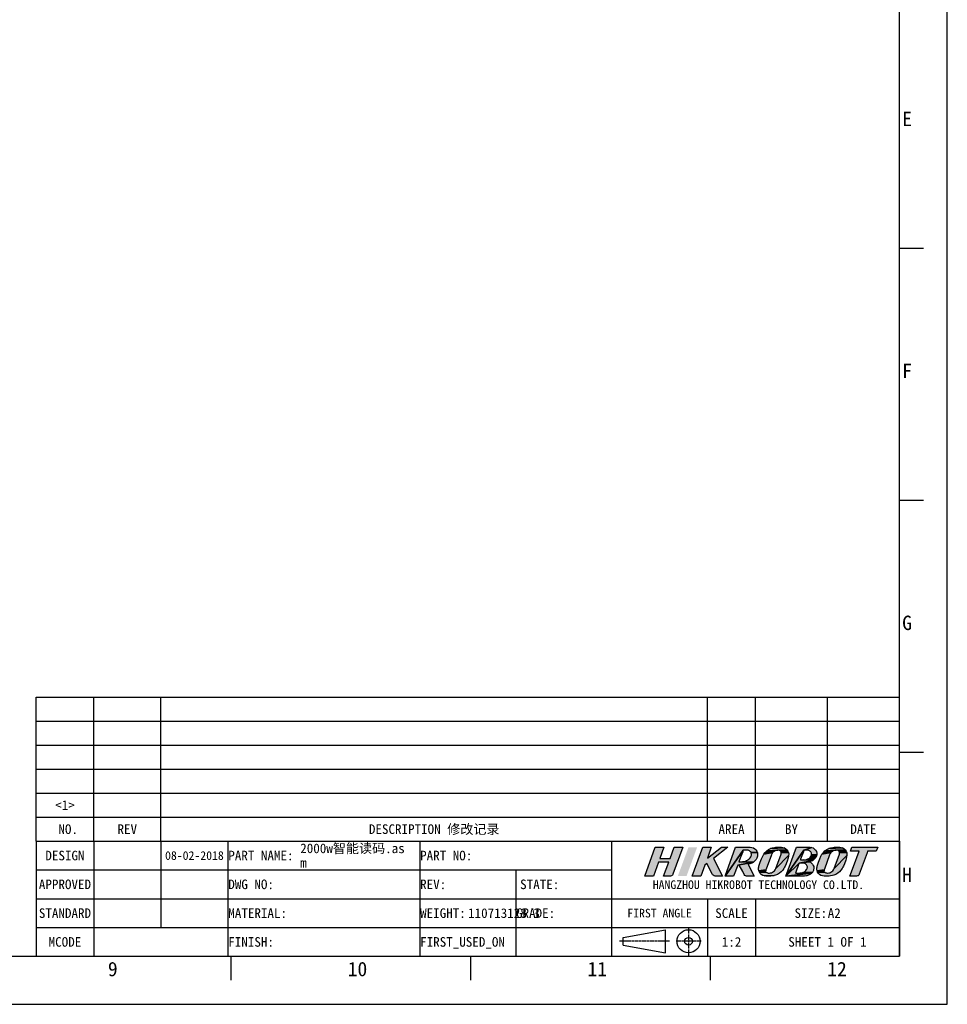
# Model space of a CAD drawing. Header units: millimetres. Extents: x 0 to 594, y 0 to 420.
# Tile 34 of 45: x 401 to 594, y 0 to 205. Entities that reach past the tile are written whole.
import ezdxf
from ezdxf.enums import TextEntityAlignment as Align

# ---------------------------------------------------------------- set-up
doc = ezdxf.new("R2010")
doc.units = ezdxf.units.MM
doc.header["$LTSCALE"] = 2
doc.linetypes.add('CENTER', pattern=[0.6, 0.375, -0.075, 0.075, -0.075])
doc.linetypes.add('PHANTOM', pattern=[0.8, 0.45, -0.05, 0.1, -0.05, 0.1, -0.05])
doc.layers.get('0').update_dxf_attribs({"linetype": 'CONTINUOUS'})
doc.layers.add('50_ALL_DETAILS', color=7, linetype='CONTINUOUS')
doc.layers.add('DEFAULT_1', color=7, linetype='CENTER')
doc.styles.get("Standard").update_dxf_attribs({"font": 'simfang.ttf'})
doc.styles.add('TEXTSTYLE_2', font='simfang.ttf')
doc.styles.add('TEXTSTYLE_4', font='simfang.ttf')
doc.styles.add('TEXTSTYLE_5', font='simfang.ttf')

# ---------------------------------------------------------------- blocks, each defined once
blk = doc.blocks.new('LOGO-R_BL0', base_point=(555.2, 29.72))
for color, points in [(1, [(534.06, 30.41), (536.21, 30.41), (537.06, 32.72), (538.86, 32.72), (536.78, 27.09), (536.78, 27.09), (536.78, 27.08), (536.67, 26.91), (536.63, 26.87), (536.46, 26.76), (536.25, 26.72), (534.85, 26.72), (535.9, 29.59), (533.76, 29.59), (532.7, 26.72), (530.9, 26.72), (533.11, 32.72), (534.91, 32.72)]), (1, [(547.14, 26.72), (545.59, 26.72), (545.39, 26.76), (545.36, 26.77), (545.19, 26.88), (545.07, 27.05), (543.88, 29.37), (543.43, 29.02), (542.58, 26.72), (540.78, 26.72), (542.99, 32.72), (544.79, 32.72), (543.96, 30.46), (546.9, 32.72), (548.24, 32.72), (545.24, 30.41)]), (8, [(551.44, 32.11), (547.65, 26.72), (549.86, 32.72), (550.11, 32.72), (550.3, 32.72), (551.98, 32.72), (552.76, 32.72), (552.92, 32.72), (553.25, 32.69), (553.56, 32.59), (553.56, 32.59), (553.84, 32.42), (554.08, 32.2), (554.27, 31.93), (554.39, 31.63), (553.08, 31.6), (553, 31.74), (552.9, 31.85), (552.78, 31.95), (552.74, 31.98), (552.6, 32.05), (552.45, 32.09), (552.3, 32.11), (552.03, 32.11), (551.95, 32.11)]), (8, [(551.02, 29.72), (551.21, 29.72), (551.24, 29.72), (553.6, 29.63), (550.3, 29.02), (549.45, 26.72), (547.65, 26.72), (551.44, 32.11), (551.38, 31.96), (551.33, 31.8), (550.95, 30.79), (550.74, 30.22), (550.63, 29.91), (550.56, 29.72), (550.83, 29.72)]), (8, [(554.39, 31.63), (554.44, 31.3), (554.42, 30.98), (554.4, 30.86), (554.28, 30.47), (554.2, 30.3), (554.11, 30.14), (553.89, 29.87), (553.6, 29.63), (551.24, 29.72), (551.46, 29.73), (551.7, 29.77), (551.93, 29.84), (552.15, 29.93), (552.36, 30.05), (552.39, 30.07), (552.58, 30.21), (552.74, 30.37), (552.89, 30.55), (553.01, 30.74), (553.1, 30.94), (553.14, 31.09), (553.16, 31.25), (553.15, 31.3), (553.13, 31.45), (553.08, 31.6), (554.39, 31.63)]), (8, [(557.42, 31.4), (557.31, 31.17), (556.21, 28.17), (556.17, 28.01), (554.68, 27.83), (554.63, 28.15), (554.64, 28.46), (554.69, 28.66), (554.72, 28.78), (554.96, 29.59), (555.25, 30.33), (555.51, 30.88), (555.72, 31.26), (557.58, 31.61)]), (8, [(559.93, 28.33), (559.67, 27.94), (559.35, 27.6), (558.99, 27.3), (558.59, 27.06), (558.16, 26.88), (557.92, 26.81), (555.83, 26.75), (555.52, 26.85), (555.5, 26.86), (555.22, 27.03), (554.99, 27.24), (554.81, 27.51), (556.39, 27.47), (556.54, 27.39), (556.63, 27.35), (556.79, 27.33), (556.89, 27.33), (557.16, 27.36), (557.34, 27.41), (557.58, 27.51), (557.79, 27.65), (557.98, 27.83), (558.13, 28.04), (558.25, 28.28), (560.91, 30.98), (560.86, 30.78), (560.73, 30.28), (560.66, 30.05), (560.38, 29.29), (560.17, 28.8), (560.05, 28.57)]), (8, [(557.76, 31.79), (557.58, 31.61), (555.72, 31.26), (556, 31.63), (557.97, 31.93)]), (8, [(558.21, 32.03), (557.97, 31.93), (556, 31.63), (556.34, 31.96), (558.66, 32.11), (558.47, 32.09)]), (8, [(560.06, 32.58), (560.33, 32.42), (560.57, 32.2), (558.66, 32.11), (556.34, 31.96), (556.72, 32.24), (557.12, 32.46), (560.03, 32.59)]), (8, [(559.41, 32.72), (559.73, 32.69), (560.03, 32.59), (557.12, 32.46), (557.56, 32.61), (557.58, 32.62), (558.01, 32.7), (558.24, 32.72), (558.35, 32.72), (558.47, 32.72)]), (8, [(560.88, 31.61), (560.93, 31.3), (560.91, 30.98), (558.25, 28.28), (559.35, 31.27), (559.38, 31.44), (559.38, 31.54), (560.87, 31.64)]), (8, [(558.76, 32.11), (558.66, 32.11), (560.57, 32.2), (560.75, 31.94), (560.87, 31.64), (559.38, 31.54), (559.35, 31.7), (559.27, 31.85), (559.16, 31.97), (559.01, 32.06), (558.92, 32.09)]), (8, [(564.34, 32.72), (565.42, 32.72), (565.72, 32.69), (564.11, 32.11), (560.32, 26.73), (562.53, 32.72), (563.97, 32.72), (564.16, 32.72)]), (8, [(563.69, 30.1), (563.78, 30.1), (564.06, 30.1), (565.93, 29.97), (563.11, 29.42), (560.32, 26.73), (564.11, 32.11), (563.99, 31.8), (563.41, 30.22), (563.36, 30.1), (563.5, 30.1)]), (8, [(564.11, 32.11), (565.72, 32.69), (566.02, 32.58), (566.09, 32.55), (566.34, 32.36), (566.54, 32.13), (566.69, 31.86), (566.7, 31.82), (566.78, 31.52), (566.78, 31.21), (565.68, 31.13), (565.69, 31.27), (565.69, 31.34), (565.66, 31.48), (565.61, 31.62), (565.54, 31.74), (565.45, 31.85), (565.34, 31.94), (565.22, 32.02), (565.12, 32.06), (564.98, 32.1), (564.84, 32.11), (564.57, 32.11), (564.47, 32.11), (564.29, 32.11)]), (8, [(566.78, 31.17), (566.7, 30.87), (566.57, 30.6), (565.25, 30.48), (565.39, 30.62), (565.51, 30.77), (565.58, 30.86), (565.64, 30.99), (565.68, 31.13), (566.78, 31.21)]), (8, [(569.57, 31.41), (569.46, 31.17), (568.36, 28.17), (568.32, 28.01), (566.83, 27.83), (566.78, 28.15), (566.79, 28.47), (566.84, 28.67), (566.87, 28.78), (567.11, 29.59), (567.39, 30.33), (567.66, 30.88), (567.87, 31.26), (569.73, 31.62)]), (8, [(572.08, 28.33), (571.82, 27.95), (571.5, 27.6), (571.14, 27.3), (570.74, 27.06), (570.31, 26.88), (570.07, 26.81), (569.63, 26.74), (569.38, 26.73), (568.29, 26.73), (567.98, 26.76), (567.67, 26.85), (567.64, 26.86), (567.37, 27.03), (567.14, 27.25), (566.96, 27.51), (568.54, 27.48), (568.69, 27.39), (568.78, 27.36), (568.94, 27.33), (569.04, 27.33), (569.31, 27.36), (569.49, 27.41), (569.73, 27.51), (569.94, 27.65), (570.13, 27.83), (570.28, 28.04), (570.4, 28.28), (573.06, 30.98), (573.01, 30.78), (572.88, 30.29), (572.81, 30.06), (572.53, 29.29), (572.32, 28.81), (572.2, 28.57)]), (8, [(569.91, 31.79), (569.73, 31.62), (567.87, 31.26), (568.15, 31.64), (570.12, 31.93)]), (8, [(570.36, 32.04), (570.12, 31.93), (568.15, 31.64), (568.48, 31.97), (570.81, 32.11), (570.62, 32.1)]), (8, [(572.21, 32.58), (572.48, 32.42), (572.72, 32.2), (570.81, 32.11), (568.48, 31.97), (568.86, 32.25), (569.27, 32.46), (572.18, 32.6)]), (8, [(571.56, 32.72), (571.88, 32.69), (572.18, 32.6), (569.27, 32.46), (569.71, 32.62), (569.72, 32.62), (570.16, 32.7), (570.39, 32.72), (570.5, 32.72), (570.62, 32.72)]), (8, [(573.03, 31.62), (573.08, 31.3), (573.06, 30.98), (570.4, 28.28), (571.5, 31.28), (571.53, 31.44), (571.53, 31.54), (573.02, 31.64)]), (8, [(570.91, 32.11), (570.81, 32.11), (572.72, 32.2), (572.9, 31.94), (573.02, 31.64), (571.53, 31.54), (571.5, 31.7), (571.42, 31.85), (571.31, 31.97), (571.23, 32.03), (571.07, 32.09)]), (8, [(574.09, 32.72), (575.89, 32.72), (579.49, 32.72), (579.19, 31.9), (577.39, 31.9), (577.27, 31.58), (575.62, 27.1), (575.62, 27.09), (575.52, 26.93), (575.38, 26.8), (575.28, 26.76), (575.09, 26.73), (575.09, 26.73), (573.68, 26.73), (574.43, 28.74), (575.59, 31.9), (573.79, 31.9)]), (8, [(552.47, 29.12), (553.71, 26.72), (552.15, 26.72), (551.96, 26.76), (551.95, 26.76), (551.78, 26.86), (551.66, 27.02), (551.65, 27.04), (551.33, 27.64), (550.62, 29.02), (550.59, 29.02), (550.3, 29.02), (553.6, 29.63), (553.26, 29.43), (552.83, 29.27), (552.45, 29.17)]), (8, [(562.92, 27.33), (563.19, 27.34), (563.22, 27.34), (565.68, 27.3), (560.32, 26.73), (563.11, 29.42), (563, 29.11), (562.42, 27.53), (562.34, 27.33), (562.64, 27.33)]), (8, [(565.24, 29.73), (565.17, 29.72), (565.17, 29.72), (563.11, 29.42), (565.93, 29.97), (565.61, 29.83)]), (8, [(563.11, 29.42), (565.17, 29.72), (565.45, 29.61), (565.69, 29.44), (565.9, 29.21), (566.05, 28.94), (566.14, 28.68), (566.17, 28.36), (566.13, 28.05), (566.08, 27.88), (565.94, 27.6), (565.89, 27.53), (563.9, 27.45), (564.07, 27.53), (564.23, 27.63), (564.38, 27.75), (564.38, 27.75), (564.52, 27.9), (564.65, 28.06), (564.71, 28.16), (564.77, 28.29), (564.81, 28.43), (564.82, 28.57), (564.82, 28.64), (564.79, 28.79), (564.74, 28.92), (564.67, 29.05), (564.58, 29.16), (564.46, 29.26), (564.34, 29.33), (564.26, 29.36), (564.12, 29.4), (563.97, 29.42), (563.7, 29.42), (563.42, 29.42)]), (8, [(566.51, 30.52), (566.43, 30.42), (566.18, 30.15), (565.93, 29.97), (564.06, 30.1), (564.1, 30.1), (564.34, 30.12), (564.44, 30.13), (564.64, 30.17), (564.76, 30.21), (564.93, 30.28), (565.1, 30.37), (565.25, 30.48), (565.25, 30.48), (566.57, 30.6)]), (8, [(556.18, 27.84), (556.21, 27.75), (554.81, 27.51), (554.68, 27.8), (554.68, 27.83), (556.17, 28.01)]), (8, [(557.68, 26.76), (557.23, 26.73), (556.14, 26.73), (555.83, 26.75), (557.92, 26.81)]), (8, [(563.96, 26.73), (563.81, 26.73), (560.32, 26.73), (565.68, 27.3), (565.65, 27.27), (565.36, 27.05), (565.05, 26.89), (564.69, 26.79), (564.61, 26.78), (564.21, 26.73), (564.05, 26.73)]), (8, [(565.86, 27.49), (565.68, 27.3), (563.22, 27.34), (563.48, 27.35), (563.58, 27.37), (563.77, 27.41), (563.9, 27.45), (565.89, 27.53)]), (8, [(568.32, 27.91), (568.36, 27.75), (566.96, 27.51), (566.83, 27.8), (566.83, 27.83), (568.32, 28.01)])]:
    blk.add_hatch(color=color).paths.add_polyline_path(points)
at = {"color": 1}
for points in [[(534.06, 30.41), (536.21, 30.41), (537.06, 32.72), (538.86, 32.72), (536.78, 27.09), (536.78, 27.09), (536.78, 27.08), (536.67, 26.91), (536.63, 26.87), (536.46, 26.76), (536.25, 26.72), (534.85, 26.72), (535.9, 29.59), (533.76, 29.59), (532.7, 26.72), (530.9, 26.72), (533.11, 32.72), (534.91, 32.72), (534.06, 30.41)], [(547.14, 26.72), (545.59, 26.72), (545.39, 26.76), (545.36, 26.77), (545.19, 26.88), (545.07, 27.05), (543.88, 29.37), (543.43, 29.02), (542.58, 26.72), (540.78, 26.72), (542.99, 32.72), (544.79, 32.72), (543.96, 30.46), (546.9, 32.72), (548.24, 32.72), (545.24, 30.41), (547.14, 26.72)]]:
    blk.add_lwpolyline(points, dxfattribs=at)
at = {"color": 8}
for points in [[(551.44, 32.11), (547.65, 26.72), (549.86, 32.72), (550.11, 32.72), (550.3, 32.72), (551.98, 32.72), (552.76, 32.72), (552.92, 32.72), (553.25, 32.69), (553.56, 32.59), (553.56, 32.59), (553.84, 32.42), (554.08, 32.2), (554.27, 31.93), (554.39, 31.63), (553.08, 31.6), (553, 31.74), (552.9, 31.85), (552.78, 31.95), (552.74, 31.98), (552.6, 32.05), (552.45, 32.09), (552.3, 32.11), (552.03, 32.11), (551.95, 32.11), (551.44, 32.11)], [(551.02, 29.72), (551.21, 29.72), (551.24, 29.72), (553.6, 29.63), (550.3, 29.02), (549.45, 26.72), (547.65, 26.72), (551.44, 32.11), (551.38, 31.96), (551.33, 31.8), (550.95, 30.79), (550.74, 30.22), (550.63, 29.91), (550.56, 29.72), (550.83, 29.72), (551.02, 29.72)], [(554.39, 31.63), (554.44, 31.3), (554.42, 30.98), (554.4, 30.86), (554.28, 30.47), (554.2, 30.3), (554.11, 30.14), (553.89, 29.87), (553.6, 29.63), (551.24, 29.72), (551.46, 29.73), (551.7, 29.77), (551.93, 29.84), (552.15, 29.93), (552.36, 30.05), (552.39, 30.07), (552.58, 30.21), (552.74, 30.37), (552.89, 30.55), (553.01, 30.74), (553.1, 30.94), (553.14, 31.09), (553.16, 31.25), (553.15, 31.3), (553.13, 31.45), (553.08, 31.6), (554.39, 31.63), (554.39, 31.63)], [(557.42, 31.4), (557.31, 31.17), (556.21, 28.17), (556.17, 28.01), (554.68, 27.83), (554.63, 28.15), (554.64, 28.46), (554.69, 28.66), (554.72, 28.78), (554.96, 29.59), (555.25, 30.33), (555.51, 30.88), (555.72, 31.26), (557.58, 31.61), (557.42, 31.4)], [(559.93, 28.33), (559.67, 27.94), (559.35, 27.6), (558.99, 27.3), (558.59, 27.06), (558.16, 26.88), (557.92, 26.81), (555.83, 26.75), (555.52, 26.85), (555.5, 26.86), (555.22, 27.03), (554.99, 27.24), (554.81, 27.51), (556.39, 27.47), (556.54, 27.39), (556.63, 27.35), (556.79, 27.33), (556.89, 27.33), (557.16, 27.36), (557.34, 27.41), (557.58, 27.51), (557.79, 27.65), (557.98, 27.83), (558.13, 28.04), (558.25, 28.28), (560.91, 30.98), (560.86, 30.78), (560.73, 30.28), (560.66, 30.05), (560.38, 29.29), (560.17, 28.8), (560.05, 28.57), (559.93, 28.33)], [(557.76, 31.79), (557.58, 31.61), (555.72, 31.26), (556, 31.63), (557.97, 31.93), (557.76, 31.79)], [(558.21, 32.03), (557.97, 31.93), (556, 31.63), (556.34, 31.96), (558.66, 32.11), (558.47, 32.09), (558.21, 32.03)], [(560.06, 32.58), (560.33, 32.42), (560.57, 32.2), (558.66, 32.11), (556.34, 31.96), (556.72, 32.24), (557.12, 32.46), (560.03, 32.59), (560.06, 32.58)], [(559.41, 32.72), (559.73, 32.69), (560.03, 32.59), (557.12, 32.46), (557.56, 32.61), (557.58, 32.62), (558.01, 32.7), (558.24, 32.72), (558.35, 32.72), (558.47, 32.72), (559.41, 32.72)], [(560.88, 31.61), (560.93, 31.3), (560.91, 30.98), (558.25, 28.28), (559.35, 31.27), (559.38, 31.44), (559.38, 31.54), (560.87, 31.64), (560.88, 31.61)], [(558.76, 32.11), (558.66, 32.11), (560.57, 32.2), (560.75, 31.94), (560.87, 31.64), (559.38, 31.54), (559.35, 31.7), (559.27, 31.85), (559.16, 31.97), (559.01, 32.06), (558.92, 32.09), (558.76, 32.11)], [(564.34, 32.72), (565.42, 32.72), (565.72, 32.69), (564.11, 32.11), (560.32, 26.73), (562.53, 32.72), (563.97, 32.72), (564.16, 32.72), (564.34, 32.72)], [(563.69, 30.1), (563.78, 30.1), (564.06, 30.1), (565.93, 29.97), (563.11, 29.42), (560.32, 26.73), (564.11, 32.11), (563.99, 31.8), (563.41, 30.22), (563.36, 30.1), (563.5, 30.1), (563.69, 30.1)], [(564.11, 32.11), (565.72, 32.69), (566.02, 32.58), (566.09, 32.55), (566.34, 32.36), (566.54, 32.13), (566.69, 31.86), (566.7, 31.82), (566.78, 31.52), (566.78, 31.21), (565.68, 31.13), (565.69, 31.27), (565.69, 31.34), (565.66, 31.48), (565.61, 31.62), (565.54, 31.74), (565.45, 31.85), (565.34, 31.94), (565.22, 32.02), (565.12, 32.06), (564.98, 32.1), (564.84, 32.11), (564.57, 32.11), (564.47, 32.11), (564.29, 32.11), (564.11, 32.11)], [(566.78, 31.17), (566.7, 30.87), (566.57, 30.6), (565.25, 30.48), (565.39, 30.62), (565.51, 30.77), (565.58, 30.86), (565.64, 30.99), (565.68, 31.13), (566.78, 31.21), (566.78, 31.17)], [(569.57, 31.41), (569.46, 31.17), (568.36, 28.17), (568.32, 28.01), (566.83, 27.83), (566.78, 28.15), (566.79, 28.47), (566.84, 28.67), (566.87, 28.78), (567.11, 29.59), (567.39, 30.33), (567.66, 30.88), (567.87, 31.26), (569.73, 31.62), (569.57, 31.41)], [(572.08, 28.33), (571.82, 27.95), (571.5, 27.6), (571.14, 27.3), (570.74, 27.06), (570.31, 26.88), (570.07, 26.81), (569.63, 26.74), (569.38, 26.73), (568.29, 26.73), (567.98, 26.76), (567.67, 26.85), (567.64, 26.86), (567.37, 27.03), (567.14, 27.25), (566.96, 27.51), (568.54, 27.48), (568.69, 27.39), (568.78, 27.36), (568.94, 27.33), (569.04, 27.33), (569.31, 27.36), (569.49, 27.41), (569.73, 27.51), (569.94, 27.65), (570.13, 27.83), (570.28, 28.04), (570.4, 28.28), (573.06, 30.98), (573.01, 30.78), (572.88, 30.29), (572.81, 30.06), (572.53, 29.29), (572.32, 28.81), (572.2, 28.57), (572.08, 28.33)], [(569.91, 31.79), (569.73, 31.62), (567.87, 31.26), (568.15, 31.64), (570.12, 31.93), (569.91, 31.79)], [(570.36, 32.04), (570.12, 31.93), (568.15, 31.64), (568.48, 31.97), (570.81, 32.11), (570.62, 32.1), (570.36, 32.04)], [(572.21, 32.58), (572.48, 32.42), (572.72, 32.2), (570.81, 32.11), (568.48, 31.97), (568.86, 32.25), (569.27, 32.46), (572.18, 32.6), (572.21, 32.58)], [(571.56, 32.72), (571.88, 32.69), (572.18, 32.6), (569.27, 32.46), (569.71, 32.62), (569.72, 32.62), (570.16, 32.7), (570.39, 32.72), (570.5, 32.72), (570.62, 32.72), (571.56, 32.72)], [(573.03, 31.62), (573.08, 31.3), (573.06, 30.98), (570.4, 28.28), (571.5, 31.28), (571.53, 31.44), (571.53, 31.54), (573.02, 31.64), (573.03, 31.62)], [(570.91, 32.11), (570.81, 32.11), (572.72, 32.2), (572.9, 31.94), (573.02, 31.64), (571.53, 31.54), (571.5, 31.7), (571.42, 31.85), (571.31, 31.97), (571.23, 32.03), (571.07, 32.09), (570.91, 32.11)], [(574.09, 32.72), (575.89, 32.72), (579.49, 32.72), (579.19, 31.9), (577.39, 31.9), (577.27, 31.58), (575.62, 27.1), (575.62, 27.09), (575.52, 26.93), (575.38, 26.8), (575.28, 26.76), (575.09, 26.73), (575.09, 26.73), (573.68, 26.73), (574.43, 28.74), (575.59, 31.9), (573.79, 31.9), (574.09, 32.72)], [(552.47, 29.12), (553.71, 26.72), (552.15, 26.72), (551.96, 26.76), (551.95, 26.76), (551.78, 26.86), (551.66, 27.02), (551.65, 27.04), (551.33, 27.64), (550.62, 29.02), (550.59, 29.02), (550.3, 29.02), (553.6, 29.63), (553.26, 29.43), (552.83, 29.27), (552.45, 29.17), (552.47, 29.12)], [(562.92, 27.33), (563.19, 27.34), (563.22, 27.34), (565.68, 27.3), (560.32, 26.73), (563.11, 29.42), (563, 29.11), (562.42, 27.53), (562.34, 27.33), (562.64, 27.33), (562.92, 27.33)], [(565.24, 29.73), (565.17, 29.72), (565.17, 29.72), (563.11, 29.42), (565.93, 29.97), (565.61, 29.83), (565.24, 29.73)], [(563.11, 29.42), (565.17, 29.72), (565.45, 29.61), (565.69, 29.44), (565.9, 29.21), (566.05, 28.94), (566.14, 28.68), (566.17, 28.36), (566.13, 28.05), (566.08, 27.88), (565.94, 27.6), (565.89, 27.53), (563.9, 27.45), (564.07, 27.53), (564.23, 27.63), (564.38, 27.75), (564.38, 27.75), (564.52, 27.9), (564.65, 28.06), (564.71, 28.16), (564.77, 28.29), (564.81, 28.43), (564.82, 28.57), (564.82, 28.64), (564.79, 28.79), (564.74, 28.92), (564.67, 29.05), (564.58, 29.16), (564.46, 29.26), (564.34, 29.33), (564.26, 29.36), (564.12, 29.4), (563.97, 29.42), (563.7, 29.42), (563.42, 29.42), (563.11, 29.42)], [(566.51, 30.52), (566.43, 30.42), (566.18, 30.15), (565.93, 29.97), (564.06, 30.1), (564.1, 30.1), (564.34, 30.12), (564.44, 30.13), (564.64, 30.17), (564.76, 30.21), (564.93, 30.28), (565.1, 30.37), (565.25, 30.48), (565.25, 30.48), (566.57, 30.6), (566.51, 30.52)], [(556.18, 27.84), (556.21, 27.75), (554.81, 27.51), (554.68, 27.8), (554.68, 27.83), (556.17, 28.01), (556.18, 27.84)], [(557.68, 26.76), (557.23, 26.73), (556.14, 26.73), (555.83, 26.75), (557.92, 26.81), (557.68, 26.76)], [(563.96, 26.73), (563.81, 26.73), (560.32, 26.73), (565.68, 27.3), (565.65, 27.27), (565.36, 27.05), (565.05, 26.89), (564.69, 26.79), (564.61, 26.78), (564.21, 26.73), (564.05, 26.73), (563.96, 26.73)], [(565.86, 27.49), (565.68, 27.3), (563.22, 27.34), (563.48, 27.35), (563.58, 27.37), (563.77, 27.41), (563.9, 27.45), (565.89, 27.53), (565.86, 27.49)], [(568.32, 27.91), (568.36, 27.75), (566.96, 27.51), (566.83, 27.8), (566.83, 27.83), (568.32, 28.01), (568.32, 27.91)]]:
    blk.add_lwpolyline(points, dxfattribs=at)
at = {"color": 1}
blk.add_solid([(541.83, 32.72), (539.62, 26.72), (540.03, 32.72), (537.81, 26.72)], dxfattribs=at)
at = {"color": 8}
for points in [[(564.7, 32.72), (565.42, 32.72), (564.34, 32.72)], [(556.28, 27.6), (556.39, 27.47), (556.21, 27.75), (554.81, 27.51)], [(568.43, 27.6), (568.54, 27.48), (568.36, 27.75), (566.96, 27.51)]]:
    blk.add_solid(points, dxfattribs=at)

msp = doc.modelspace()

# ---------------------------------------------------------------- linework, layer by layer
at = {"color": 7}
for p, q in [((594, 0), (594, 420)), ((584, 10), (584, 410)), ((588.9999, 157.4979), (584, 157.4979)), ((588.9999, 104.9986), (584, 104.9986)), ((404, 34), (404, 64)), ((404, 64), (584, 64)), ((416, 34), (416, 64)), ((430, 34), (430, 64)), ((544, 34), (544, 64)), ((554, 34), (554, 64)), ((569, 34), (569, 64)), ((584, 34), (584, 64)), ((404, 59), (584, 59)), ((404, 54), (584, 54)), ((588.9999, 52.4993), (584, 52.4993)), ((404, 49), (584, 49)), ((404, 44), (584, 44)), ((404, 39), (584, 39)), ((404, 34), (584, 34)), ((404, 34), (404, 10)), ((404, 34), (584, 34)), ((416, 34), (416, 10)), ((430, 34), (430, 16)), ((444, 34), (444, 10)), ((484, 34), (484, 10)), ((524, 34), (524, 10)), ((584, 34), (584, 10)), ((404, 28), (524, 28)), ((504, 28), (504, 10)), ((404, 22), (584, 22)), ((544, 22), (544, 10)), ((554, 22), (554, 10)), ((404, 16), (584, 16)), ((526.434, 13.9367), (535.2339, 15.5366)), ((535.2339, 10.7367), (535.2339, 15.5366)), ((526.434, 12.3367), (526.434, 13.9367)), ((526.434, 12.3367), (535.2339, 10.7367)), ((25, 10), (584, 10)), ((404, 10), (584, 10)), ((444.6373, 5.0001), (444.6373, 10)), ((494.6373, 5.0001), (494.6373, 10)), ((544.6373, 5.0001), (544.6373, 10)), ((0, 0), (594, 0))]:
    msp.add_line(p, q, dxfattribs=at)
for radius in [2.4, 0.8]:
    msp.add_circle((540.0338, 13.1367), radius, dxfattribs=at)
at = {"layer": 'DEFAULT_1', "color": 1, "linetype": 'PHANTOM'}
for p, q in [((540.0332, 16.0866), (540.0332, 10.1872)), ((536.0339, 13.1367), (525.634, 13.1367)), ((542.6408, 13.1265), (537.4568, 13.1265))]:
    msp.add_line(p, q, dxfattribs=at)

# ---------------------------------------------------------------- block references
at = {"color": 4}
msp.add_blockref('LOGO-R_BL0', (555.1961, 29.7234), dxfattribs=at)

# ---------------------------------------------------------------- texts
at = {"color": 3}
for s, height, style, p in [('E', 3, 'TEXTSTYLE_2', (584.5888, 182.9938)), ('F', 3, 'TEXTSTYLE_2', (584.5888, 130.4938)), ('G', 3, 'TEXTSTYLE_2', (584.5888, 77.9938)), ('H', 3, 'TEXTSTYLE_2', (584.5888, 25.4938)), ('9', 3, 'TEXTSTYLE_2', (418.9562, 5.8471)), ('10', 2.99996, 'TEXTSTYLE_4', (468.9562, 5.8471)), ('11', 2.99996, 'TEXTSTYLE_4', (518.9562, 5.8471)), ('12', 2.99996, 'TEXTSTYLE_4', (568.9562, 5.8471))]:
    msp.add_text(s, height=height, dxfattribs=dict(at, style=style)).set_placement(p)
at = {"layer": '50_ALL_DETAILS', "color": 3}
for s, height, p in [(' <1> ', 2, (410, 40.5)), (' NO.', 2, (410, 35.5)), ('DESCRIPTION 修改记录', 2, (487, 35.5)), ('AREA', 2, (549, 35.5)), ('BY', 2, (561.5, 35.5)), ('DATE', 2, (576.5, 35.5)), ('DESIGN', 2, (410, 30)), ('APPROVED', 2, (410, 24)), ('STATE:', 2, (509, 24)), (' HANGZHOU HIKROBOT TECHNOLOGY CO.LTD.', 1.8, (554, 24.0219)), ('STANDARD', 2, (410, 18)), ('FIRST ANGLE', 1.8, (534, 18.1)), ('SCALE', 2, (549, 18)), ('MCODE', 2, (410, 12))]:
    msp.add_text(s, height=height, dxfattribs=at).set_placement(p, align=Align.CENTER)
at = {"layer": '50_ALL_DETAILS', "color": 3, "style": 'TEXTSTYLE_5'}
msp.add_text('REV', height=2, dxfattribs=at).set_placement((423, 35.5), align=Align.CENTER)
at = {"layer": '50_ALL_DETAILS', "color": 7}
for s, p in [('2000w智能读码.as', (459.0625, 31.5)), ('m', (459.0625, 28.5)), ('110713128.3', (494.0625, 18)), ('A2', (569.0625, 18))]:
    msp.add_text(s, height=2, dxfattribs=at).set_placement(p)
for s, height, p in [('08-02-2018', 1.8, (437, 30.1)), ('1:2', 2, (549, 12)), ('SHEET 1 OF 1', 2, (569, 12))]:
    msp.add_text(s, height=height, dxfattribs=at).set_placement(p, align=Align.CENTER)
at = {"layer": '50_ALL_DETAILS', "color": 3}
for s, p in [('PART NAME:', (444.0625, 30)), ('PART NO:', (484.0625, 30)), ('DWG NO:', (444.0625, 24)), ('REV:', (484.0625, 24)), ('MATERIAL:', (444.0625, 18)), ('WEIGHT:', (484.0625, 18)), ('GRADE:', (504.0625, 18)), ('FINISH:', (444.0625, 12)), ('FIRST_USED_ON ', (484.0625, 12))]:
    msp.add_text(s, height=2, dxfattribs=at).set_placement(p)
msp.add_text('SIZE:', height=2, dxfattribs=at).set_placement((568.9375, 18), align=Align.RIGHT)

doc.saveas('drawing.dxf')
